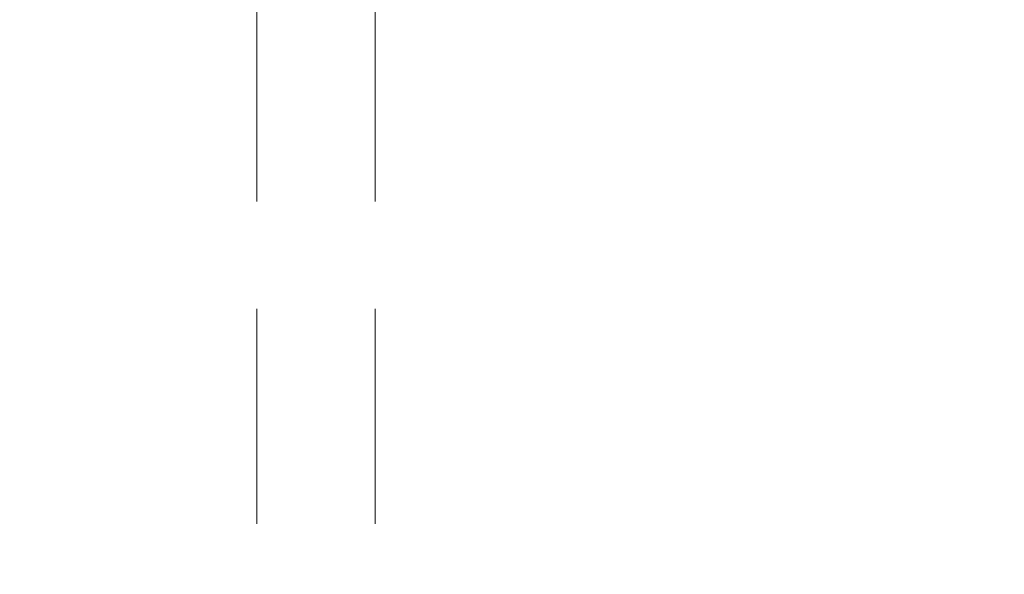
# Model space of a CAD drawing. Header units: inches. Extents: x -647532 to 3008597, y -136987 to 2557681.
# Tile 128 of 153: x 50100 to 50129, y 48724 to 48740. Entities that reach past the tile are written whole.
import ezdxf
from ezdxf import colors
from ezdxf.entities.mleader import LeaderData, LeaderLine
from ezdxf.enums import TextEntityAlignment as Align
from ezdxf.math import Vec2, Vec3

# ---------------------------------------------------------------- set-up
doc = ezdxf.new("R2010")
doc.units = ezdxf.units.IN
doc.header["$MEASUREMENT"] = 0
doc.linetypes.add('BIAL-IT1I-KGD-001-IN-DWG-141 LEVEL 2 - OVERALL FIRE EXIT PLAN$0$HIDDEN', pattern=[9.524999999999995, 6.349999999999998, -3.174999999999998])
doc.layers.add('ARCH', color=8, linetype='Continuous')
for name, color, linetype, lineweight in [('FURN', 8, 'Continuous', 5), ('FURN-HATCH', 8, 'Continuous', 5), ('YD-EXTERNAL 1', 8, 'Continuous', 5)]:
    doc.layers.add(name, color=color, linetype=linetype, lineweight=lineweight)
doc.styles.add('ARIAL', font='arial.ttf')
doc.styles.get("Standard").update_dxf_attribs({"font": 'arial.ttf'})

# ---------------------------------------------------------------- blocks, each defined once
blk = doc.blocks.new('BIAL-IT1I-KGD-001-IN-DWG-141 LEVEL 2 - OVERALL FIRE EXIT PLAN$0$TYPE 2')
at = {"linetype": 'BIAL-IT1I-KGD-001-IN-DWG-141 LEVEL 2 - OVERALL FIRE EXIT PLAN$0$HIDDEN'}
for p, q in [((140.0001832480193, 136.0617186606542), (4060.500183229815, 136.0617186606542)), ((140.0001832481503, 132.5617186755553), (4060.5001832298, 132.5617186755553))]:
    blk.add_line(p, q, dxfattribs=at)
blk = doc.blocks.new('_TagSlot')
at = {"color": 0, "linetype": 'ByBlock', "lineweight": -2, "transparency": 16777216}
for p, q in [((-4, 4), (4, 4)), ((-4, -4), (4, -4))]:
    blk.add_line(p, q, dxfattribs=at)
for centre, start, end in [((-4, 0), 90, 270), ((4, 0), 270, 90)]:
    blk.add_arc(centre, 4, start, end, dxfattribs=at)
at = {"layer": 'FURN', "color": 0, "transparency": 16777216, "style": 'ARIAL'}
blk.add_attdef('M-01', text='', height=2.5, dxfattribs=at).set_placement((0, -1.5), align=Align.CENTER)
blk = doc.blocks.new('_DotSmall')
at = {"color": 0, "linetype": 'ByBlock', "const_width": 0.5}
blk.add_lwpolyline([(-0.0625, 0, 1), (0.0625, 0, 1)], format="xyb", close=True, dxfattribs=at)
blk = doc.blocks.new('ARCH')
at = {"layer": 'YD-EXTERNAL 1', "rotation": 269.9999999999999}
blk.add_blockref('BIAL-IT1I-KGD-001-IN-DWG-141 LEVEL 2 - OVERALL FIRE EXIT PLAN$0$TYPE 2', (49974.04418106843, 52662.36308574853), dxfattribs=at)
at = {"layer": 'FURN-HATCH', "linetype": 'Continuous'}
ml = blk.add_multileader_block('Standard', dxfattribs=at)
ml.set_content('_TagSlot', color=256, scale=-11.71874999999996)
ml.set_attribute('M-01', 'VNR1', width=0)
ml.set_leader_properties(color=256, linetype='ByLayer', lineweight=-1)
ml.set_arrow_properties(name='DOTSMALL')
ml.build(insert=Vec2(0, 0))
ml.multileader.update_dxf_attribs({"dogleg_length": 115.8088815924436, "arrow_head_size": 28.23522304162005})
ctx = ml.context
ctx.base_point, ctx.char_height, ctx.arrow_head_size, ctx.landing_gap_size, ctx.plane_origin, ctx.plane_x_axis, ctx.plane_y_axis = Vec3(101476.3461992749, 52296.96173384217), 200, 28.23522304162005, 4, Vec3(100757.023984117, 52076.67181199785), Vec3(1, -4.898587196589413e-16), Vec3(4.898587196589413e-16, 1)
notes = []
notes.append((ctx, [(0, (0, 0, 0), (0, 0), (1, 0), 1, [])]))
ctx.block.insert, ctx.block.rotation, ctx.block.scale = Vec3(101570.0961992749, 52296.96173384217), 3.141592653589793, Vec3(-11.71874999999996, 11.71874999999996, 11.71874999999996)
ml = blk.add_multileader_block('Standard', dxfattribs=at)
ml.set_content('_TagSlot', color=256, scale=-11.71874999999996)
ml.set_attribute('M-01', 'VNR1', width=0)
ml.set_leader_properties(color=256, linetype='ByLayer', lineweight=-1)
ml.set_arrow_properties(name='DOTSMALL')
ml.build(insert=Vec2(0, 0))
ml.multileader.update_dxf_attribs({"dogleg_length": 115.8088815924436, "arrow_head_size": 28.23522304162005})
ctx = ml.context
ctx.base_point, ctx.char_height, ctx.arrow_head_size, ctx.landing_gap_size, ctx.plane_origin, ctx.plane_x_axis, ctx.plane_y_axis = Vec3(97954.6691702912, 52254.91666523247), 200, 28.23522304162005, 4, Vec3(97235.3469551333, 52034.62674338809), Vec3(1, -4.898587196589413e-16), Vec3(4.898587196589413e-16, 1)
notes.append((ctx, [(0, (0, 0, 0), (0, 0), (1, 0), 1, [])]))
ctx.block.insert, ctx.block.rotation, ctx.block.scale = Vec3(98048.4191702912, 52254.91666523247), 3.141592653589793, Vec3(-11.71874999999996, 11.71874999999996, 11.71874999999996)
ml = blk.add_multileader_block('Standard', dxfattribs=at)
ml.set_content('_TagSlot', color=256, scale=-11.71874999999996)
ml.set_attribute('M-01', 'VNR1', width=0)
ml.set_leader_properties(color=256, linetype='ByLayer', lineweight=-1)
ml.set_arrow_properties(name='DOTSMALL')
ml.build(insert=Vec2(0, 0))
ml.multileader.update_dxf_attribs({"dogleg_length": 115.8088815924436, "arrow_head_size": 28.23522304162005})
ctx = ml.context
ctx.base_point, ctx.char_height, ctx.arrow_head_size, ctx.landing_gap_size, ctx.plane_origin, ctx.plane_x_axis, ctx.plane_y_axis = Vec3(99751.23353746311, 51693.27222738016), 200, 28.23522304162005, 4, Vec3(99031.9113223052, 51472.98230553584), Vec3(1, -4.898587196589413e-16), Vec3(4.898587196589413e-16, 1)
notes.append((ctx, [(0, (0, 0, 0), (0, 0), (1, 0), 1, [])]))
ctx.block.insert, ctx.block.rotation, ctx.block.scale = Vec3(99844.98353746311, 51693.27222738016), 3.141592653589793, Vec3(-11.71874999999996, 11.71874999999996, 11.71874999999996)
for ctx, leaders in notes:
    for number, flags, end, landing, length, lines in leaders:
        leader = LeaderData()
        leader.index, (leader.has_last_leader_line, leader.has_dogleg_vector, leader.attachment_direction) = number, flags
        leader.last_leader_point, leader.dogleg_vector, leader.dogleg_length = Vec3(end), Vec3(landing), length
        for number, points, colour, breaks in lines:
            line = LeaderLine()
            line.index, line.vertices, line.color, line.breaks = number, Vec3.list(points), colors.encode_raw_color(colour), breaks
            leader.lines.append(line)
        ctx.leaders.append(leader)

msp = doc.modelspace()

# ---------------------------------------------------------------- block references
at = {"layer": 'ARCH'}
msp.add_blockref('ARCH', (0, 0), dxfattribs=at)

doc.saveas('drawing.dxf')
